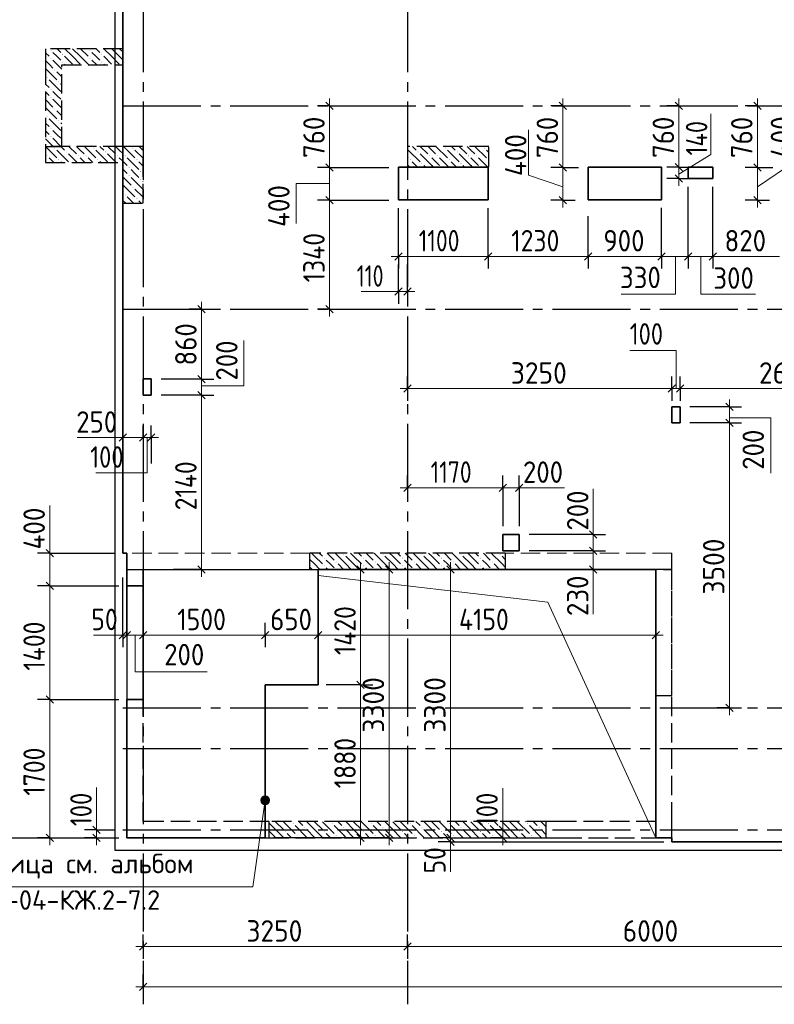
# Model space of a CAD drawing. Header units: millimetres. Extents: x 0 to 50400, y 0 to 36643.
# Tile 3 of 15: x 7747 to 17023, y 8317 to 20419. Entities that reach past the tile are written whole.
import ezdxf

# ---------------------------------------------------------------- set-up
doc = ezdxf.new("R2010")
doc.units = ezdxf.units.MM
doc.linetypes.add('______2', pattern=[324, 240, -84])
doc.linetypes.add('______5', pattern=[1320, 960, -120, 120, -120])
for name, color, linetype, lineweight in [('Standard', 7, 'Continuous', 25), ('ЖБ Перекрытие верхний уровень', 7, 'Continuous', 35), ('ЖБ Пилон', 7, 'Continuous', 35), ('ЖБ Стена верхний уровень', 7, 'Continuous', 35), ('Общий01', 7, 'Continuous', 13), ('Примечания', 7, 'Continuous', 13), ('Размерная линия_ общее', 7, 'Continuous', 13)]:
    doc.layers.add(name, color=color, linetype=linetype, lineweight=lineweight)
doc.layers.add('Оси', color=7, linetype='______5', true_color=0x656565)
doc.styles.add('ISOCPEUR', font='txt')

msp = doc.modelspace()

# ---------------------------------------------------------------- hatches: boundary and pattern name
at = {"layer": 'ЖБ Пилон', "linetype": 'Continuous', "lineweight": -3, "transparency": 33554687}
for points in [[(9135, 18841), (9140, 18846), (9144, 18841), (9140, 18836)], [(12639, 18793), (12644, 18798), (12648, 18793), (12644, 18788)], [(12975, 18841), (12980, 18846), (12984, 18841), (12980, 18836)], [(13119, 18793), (13124, 18798), (13128, 18793), (13124, 18788)], [(13455, 18841), (13460, 18846), (13464, 18841), (13460, 18836)], [(9039, 18745), (9044, 18750), (9048, 18745), (9044, 18741)], [(9183, 18697), (9188, 18702), (9192, 18697), (9188, 18692)], [(12543, 18697), (12548, 18702), (12552, 18697), (12548, 18692)], [(12687, 18649), (12692, 18654), (12696, 18649), (12692, 18645)], [(12783, 18745), (12788, 18750), (12792, 18745), (12788, 18741)], [(12879, 18745), (12884, 18750), (12888, 18745), (12884, 18741)], [(13023, 18697), (13028, 18702), (13032, 18697), (13028, 18692)], [(13167, 18649), (13172, 18654), (13176, 18649), (13172, 18645)], [(13263, 18745), (13268, 18750), (13272, 18745), (13268, 18741)], [(13359, 18745), (13364, 18750), (13368, 18745), (13364, 18741)], [(13503, 18697), (13508, 18702), (13512, 18697), (13508, 18692)], [(9087, 18601), (9092, 18606), (9096, 18601), (9092, 18596)], [(9231, 18553), (9236, 18558), (9240, 18553), (9236, 18548)], [(9087, 18505), (9092, 18510), (9096, 18505), (9092, 18501)], [(9231, 18457), (9236, 18462), (9240, 18457), (9236, 18452)], [(9135, 18361), (9140, 18366), (9144, 18361), (9140, 18356)], [(9039, 18265), (9044, 18270), (9048, 18265), (9044, 18261)], [(9183, 18217), (9188, 18222), (9192, 18217), (9188, 18212)]]:
    msp.add_hatch(color=7, dxfattribs=at).paths.add_polyline_path(points, flags=16)
at = {"layer": 'ЖБ Стена верхний уровень', "linetype": 'Continuous', "lineweight": -3, "transparency": 33554687}
for points in [[(8127, 20041), (8132, 20046), (8136, 20041), (8132, 20036)], [(8271, 19993), (8276, 19998), (8280, 19993), (8276, 19988)], [(8607, 20041), (8612, 20046), (8616, 20041), (8612, 20036)], [(8751, 19993), (8756, 19998), (8760, 19993), (8756, 19988)], [(8127, 19945), (8132, 19950), (8136, 19945), (8132, 19941)], [(8271, 19897), (8276, 19902), (8280, 19897), (8276, 19892)], [(8607, 19945), (8612, 19950), (8616, 19945), (8612, 19941)], [(8751, 19897), (8756, 19902), (8760, 19897), (8756, 19892)], [(8175, 19801), (8180, 19806), (8184, 19801), (8180, 19796)], [(8079, 19705), (8084, 19710), (8088, 19705), (8084, 19701)], [(8223, 19657), (8228, 19662), (8232, 19657), (8228, 19652)], [(8127, 19561), (8132, 19566), (8136, 19561), (8132, 19556)], [(8127, 19465), (8132, 19470), (8136, 19465), (8132, 19461)], [(8175, 19321), (8180, 19326), (8184, 19321), (8180, 19316)], [(8079, 19225), (8084, 19230), (8088, 19225), (8084, 19221)], [(8223, 19177), (8228, 19182), (8232, 19177), (8228, 19172)], [(8127, 19081), (8132, 19086), (8136, 19081), (8132, 19076)], [(8127, 18985), (8132, 18990), (8136, 18985), (8132, 18981)], [(8175, 18841), (8180, 18846), (8184, 18841), (8180, 18836)], [(8319, 18793), (8324, 18798), (8328, 18793), (8324, 18788)], [(8655, 18841), (8660, 18846), (8664, 18841), (8660, 18836)], [(8799, 18793), (8804, 18798), (8808, 18793), (8804, 18788)], [(8079, 18745), (8084, 18750), (8088, 18745), (8084, 18741)], [(8223, 18697), (8228, 18702), (8232, 18697), (8228, 18692)], [(8463, 18745), (8468, 18750), (8472, 18745), (8468, 18741)], [(8559, 18745), (8564, 18750), (8568, 18745), (8564, 18741)], [(8703, 18697), (8708, 18702), (8712, 18697), (8708, 18692)], [(8943, 18745), (8948, 18750), (8952, 18745), (8948, 18741)], [(11487, 13801), (11492, 13806), (11496, 13801), (11492, 13796)], [(11727, 13849), (11732, 13854), (11736, 13849), (11732, 13845)], [(11967, 13801), (11972, 13806), (11976, 13801), (11972, 13796)], [(12207, 13849), (12212, 13854), (12216, 13849), (12212, 13845)], [(12447, 13801), (12452, 13806), (12456, 13801), (12452, 13796)], [(12687, 13849), (12692, 13854), (12696, 13849), (12692, 13845)], [(12927, 13801), (12932, 13806), (12936, 13801), (12932, 13796)], [(13167, 13849), (13172, 13854), (13176, 13849), (13172, 13845)], [(13407, 13801), (13412, 13806), (13416, 13801), (13412, 13796)], [(13647, 13849), (13652, 13854), (13656, 13849), (13652, 13845)], [(11487, 13705), (11492, 13710), (11496, 13705), (11492, 13700)], [(11631, 13753), (11636, 13758), (11640, 13753), (11636, 13748)], [(11967, 13705), (11972, 13710), (11976, 13705), (11972, 13700)], [(12111, 13753), (12116, 13758), (12120, 13753), (12116, 13748)], [(12447, 13705), (12452, 13710), (12456, 13705), (12452, 13700)], [(12591, 13753), (12596, 13758), (12600, 13753), (12596, 13748)], [(12927, 13705), (12932, 13710), (12936, 13705), (12932, 13700)], [(13071, 13753), (13076, 13758), (13080, 13753), (13076, 13748)], [(13407, 13705), (13412, 13710), (13416, 13705), (13412, 13700)], [(13551, 13753), (13556, 13758), (13560, 13753), (13556, 13748)], [(11103, 10537), (11108, 10542), (11112, 10537), (11108, 10532)], [(11583, 10537), (11588, 10542), (11592, 10537), (11588, 10532)], [(12063, 10537), (12068, 10542), (12072, 10537), (12068, 10532)], [(12543, 10537), (12548, 10542), (12552, 10537), (12548, 10532)], [(13023, 10537), (13028, 10542), (13032, 10537), (13028, 10532)], [(13503, 10537), (13508, 10542), (13512, 10537), (13508, 10532)], [(13983, 10537), (13988, 10542), (13992, 10537), (13988, 10532)], [(11007, 10441), (11012, 10446), (11016, 10441), (11012, 10436)], [(11247, 10489), (11252, 10494), (11256, 10489), (11252, 10485)], [(11487, 10441), (11492, 10446), (11496, 10441), (11492, 10436)], [(11727, 10489), (11732, 10494), (11735, 10491), (11735, 10488), (11732, 10485)], [(11735, 10491), (11736, 10489), (11735, 10488)], [(11967, 10441), (11972, 10446), (11976, 10441), (11972, 10436)], [(12207, 10489), (12212, 10494), (12216, 10489), (12212, 10485)], [(12447, 10441), (12452, 10446), (12456, 10441), (12452, 10436)], [(12687, 10489), (12692, 10494), (12696, 10489), (12692, 10485)], [(12927, 10441), (12932, 10446), (12936, 10441), (12932, 10436)], [(13167, 10489), (13172, 10494), (13176, 10489), (13172, 10485)], [(13407, 10441), (13412, 10446), (13416, 10441), (13412, 10436)], [(13647, 10489), (13652, 10494), (13656, 10489), (13652, 10485)], [(13887, 10441), (13892, 10446), (13896, 10441), (13892, 10436)], [(14127, 10489), (14132, 10494), (14136, 10489), (14132, 10485)], [(11151, 10393), (11156, 10398), (11160, 10393), (11156, 10388)], [(11631, 10393), (11636, 10398), (11640, 10393), (11636, 10388)], [(12111, 10393), (12116, 10398), (12120, 10393), (12116, 10388)], [(12591, 10393), (12596, 10398), (12600, 10393), (12596, 10388)], [(13071, 10393), (13076, 10398), (13080, 10393), (13076, 10388)], [(13551, 10393), (13556, 10398), (13560, 10393), (13556, 10388)], [(14031, 10393), (14036, 10398), (14040, 10393), (14036, 10388)]]:
    msp.add_hatch(color=7, dxfattribs=at).paths.add_polyline_path(points, flags=16)
at = {"layer": 'Примечания', "linetype": 'Continuous', "lineweight": 13, "transparency": 33554687}
for points in [[(10712, 10832), (10815, 10844), (10723, 10858)], [(10712, 10832), (10819, 10817), (10815, 10844)], [(10715, 10804), (10819, 10817), (10712, 10832)], [(10715, 10804), (10807, 10791), (10819, 10817)], [(10732, 10782), (10807, 10791), (10715, 10804)], [(10723, 10858), (10798, 10866), (10745, 10874)], [(10723, 10858), (10815, 10844), (10798, 10866)], [(10732, 10782), (10785, 10774), (10807, 10791)], [(10785, 10774), (10732, 10782), (10757, 10771)], [(10745, 10874), (10798, 10866), (10773, 10878)]]:
    msp.add_hatch(color=7, dxfattribs=at).paths.add_polyline_path(points)

# ---------------------------------------------------------------- linework, layer by layer
at = {"layer": 'Standard', "color": 251, "linetype": '______2', "lineweight": 18, "true_color": 0x656565, "transparency": 33554687}
for p, q in [((11315, 13862), (9065, 13862)), ((15765, 13862), (13715, 13862))]:
    msp.add_line(p, q, dxfattribs=at)
at = {"layer": 'Standard', "color": 254, "linetype": 'Continuous', "lineweight": -3, "true_color": 0xc4c4ff, "transparency": 33554687}
msp.add_lwpolyline([(8915, 10212), (40365, 10212), (40365, 32712), (8915, 32712), (8915, 10212)], dxfattribs=at)
at = {"layer": 'ЖБ Перекрытие верхний уровень', "color": 7, "linetype": 'Continuous', "lineweight": 35, "transparency": 33554687}
for p, q in [((9015, 32612), (9015, 13862)), ((13505, 18605), (12405, 18605)), ((12405, 18605), (12405, 18205)), ((13505, 18205), (13505, 18605)), ((15635, 18605), (14735, 18605)), ((14735, 18605), (14735, 18205)), ((15635, 18205), (15635, 18605)), ((16265, 18605), (15965, 18605)), ((15965, 18605), (15965, 18465)), ((16265, 18465), (16265, 18605)), ((15965, 18465), (16265, 18465)), ((12405, 18205), (13505, 18205)), ((14735, 18205), (15635, 18205)), ((9365, 16005), (9265, 16005)), ((9265, 16005), (9265, 15805)), ((9365, 15805), (9365, 16005)), ((9265, 15805), (9365, 15805)), ((15865, 15662), (15765, 15662)), ((15765, 15662), (15765, 15462)), ((15865, 15462), (15865, 15662)), ((15765, 15462), (15865, 15462)), ((13885, 14092), (13685, 14092)), ((13685, 14092), (13685, 13892)), ((13885, 13892), (13885, 14092)), ((9015, 13862), (9065, 13862)), ((9065, 13862), (9065, 13662)), ((13685, 13892), (13885, 13892)), ((9065, 13662), (9065, 13462)), ((11415, 12242), (11415, 13662)), ((11415, 13662), (15565, 13662)), ((15565, 13662), (15565, 10362)), ((9065, 13462), (9265, 13462)), ((9265, 13462), (9265, 12062)), ((10765, 12242), (11415, 12242)), ((10765, 10362), (10765, 12242)), ((9265, 12062), (9065, 12062)), ((9065, 12062), (9065, 10362)), ((9065, 10362), (10765, 10362)), ((15565, 10362), (15765, 10362)), ((15765, 10362), (15765, 10312)), ((15765, 10312), (33665, 10312))]:
    msp.add_line(p, q, dxfattribs=at)
at = {"layer": 'ЖБ Пилон', "color": 253, "linetype": '______2', "lineweight": -3, "true_color": 0xa0a0a0, "transparency": 33554687}
for p, q in [((9265, 18862), (9015, 18862)), ((9015, 18862), (9015, 18162)), ((9265, 18162), (9265, 18862)), ((13515, 18862), (12515, 18862)), ((12515, 18862), (12515, 18612)), ((13515, 18612), (13515, 18862)), ((12515, 18612), (13515, 18612)), ((9015, 18162), (9265, 18162))]:
    msp.add_line(p, q, dxfattribs=at)
at = {"layer": 'ЖБ Пилон', "color": 253, "linetype": 'Continuous', "lineweight": -3, "true_color": 0xa0a0a0, "transparency": 33554687}
for p, q in [((9020, 18769), (9015, 18774)), ((9022, 18862), (9164, 18721)), ((9164, 18817), (9265, 18716)), ((9214, 18862), (9260, 18817)), ((12524, 18817), (12668, 18673)), ((12574, 18862), (12620, 18817)), ((12812, 18625), (12668, 18769)), ((12670, 18862), (12764, 18769)), ((12812, 18817), (12766, 18862)), ((12860, 18769), (12812, 18817)), ((12862, 18862), (13004, 18721)), ((13004, 18817), (13148, 18673)), ((13054, 18862), (13100, 18817)), ((13292, 18625), (13148, 18769)), ((13150, 18862), (13244, 18769)), ((13292, 18817), (13246, 18862)), ((13340, 18769), (13292, 18817)), ((13342, 18862), (13484, 18721)), ((13484, 18817), (13515, 18786)), ((9015, 18678), (9068, 18625)), ((9068, 18721), (9212, 18577)), ((9265, 18620), (9212, 18673)), ((12515, 18730), (12524, 18721)), ((12633, 18612), (12572, 18673)), ((12812, 18721), (12908, 18625)), ((12908, 18721), (13017, 18612)), ((13113, 18612), (13052, 18673)), ((13292, 18721), (13388, 18625)), ((13388, 18721), (13497, 18612)), ((9015, 18582), (9068, 18529)), ((9164, 18529), (9116, 18577)), ((9212, 18481), (9164, 18529)), ((9260, 18529), (9265, 18524)), ((12515, 18634), (12537, 18612)), ((12716, 18625), (12728, 18612)), ((12812, 18625), (12824, 18612)), ((13196, 18625), (13208, 18612)), ((13292, 18625), (13304, 18612)), ((9015, 18486), (9116, 18385)), ((9116, 18481), (9260, 18337)), ((9260, 18433), (9265, 18428)), ((9020, 18289), (9015, 18294)), ((9020, 18385), (9164, 18241)), ((9164, 18337), (9265, 18236)), ((9015, 18198), (9050, 18162)), ((9068, 18241), (9146, 18162)), ((9242, 18162), (9212, 18193))]:
    msp.add_line(p, q, dxfattribs=at)
at = {"layer": 'ЖБ Стена верхний уровень', "color": 253, "linetype": '______2', "lineweight": -3, "true_color": 0xa0a0a0, "transparency": 33554687}
for p, q in [((9015, 20062), (8065, 20062)), ((8065, 20062), (8065, 19862)), ((9015, 19862), (9015, 20062)), ((8065, 19862), (8065, 18862)), ((8265, 18862), (8265, 19862)), ((8265, 19862), (9015, 19862)), ((8065, 18862), (8265, 18862)), ((9015, 18862), (8065, 18862)), ((8065, 18862), (8065, 18662)), ((9015, 18662), (9015, 18862)), ((8065, 18662), (9015, 18662)), ((11315, 13662), (11315, 13862)), ((13715, 13862), (11315, 13862)), ((13715, 13862), (13715, 13662)), ((15765, 13662), (15765, 13862)), ((15765, 13662), (15765, 13862)), ((9065, 13662), (11315, 13662)), ((9065, 13662), (9265, 13662)), ((9065, 13662), (9065, 10562)), ((9265, 13662), (15565, 13662)), ((9265, 10562), (9265, 13662)), ((13715, 13662), (15765, 13662)), ((15565, 13662), (15565, 12112)), ((15765, 13662), (15565, 13662)), ((15565, 13662), (15565, 10562)), ((15765, 12112), (15765, 13662)), ((15765, 10562), (15765, 13662)), ((9065, 13462), (9065, 12062)), ((9265, 13462), (9065, 13462)), ((9265, 12062), (9265, 13462)), ((15565, 12112), (15765, 12112)), ((9065, 12062), (9265, 12062)), ((9065, 10562), (9065, 10362)), ((10815, 10562), (9265, 10562)), ((10815, 10362), (10815, 10562)), ((11735, 10562), (10815, 10562)), ((14215, 10562), (11735, 10562)), ((14415, 10562), (14215, 10562)), ((14215, 10562), (14215, 10362)), ((15565, 10562), (14415, 10562)), ((15565, 10562), (14415, 10562)), ((15565, 10362), (15565, 10562)), ((15765, 10362), (15765, 10562)), ((9065, 10362), (10815, 10362)), ((10815, 10362), (11735, 10362)), ((11735, 10362), (14215, 10362)), ((14215, 10362), (14415, 10362)), ((14415, 10362), (15565, 10362)), ((14415, 10362), (15765, 10362))]:
    msp.add_line(p, q, dxfattribs=at)
at = {"layer": 'ЖБ Стена верхний уровень', "color": 253, "linetype": 'Continuous', "lineweight": -3, "true_color": 0xa0a0a0, "transparency": 33554687}
for p, q in [((8065, 20012), (8108, 19969)), ((8204, 19969), (8156, 20017)), ((8252, 19921), (8204, 19969)), ((8207, 20062), (8252, 20017)), ((8300, 19969), (8396, 19873)), ((8396, 19969), (8303, 20062)), ((8396, 19969), (8492, 19873)), ((8398, 20062), (8492, 19969)), ((8492, 19969), (8599, 19862)), ((8494, 20062), (8588, 19969)), ((8684, 19969), (8636, 20017)), ((8732, 19921), (8684, 19969)), ((8687, 20062), (8732, 20017)), ((8780, 19969), (8876, 19873)), ((8876, 19969), (8783, 20062)), ((8876, 19969), (8972, 19873)), ((8878, 20062), (8972, 19969)), ((8972, 19969), (9015, 19926)), ((8974, 20062), (9015, 20022)), ((8065, 19916), (8119, 19862)), ((8119, 19862), (8156, 19825)), ((8156, 19921), (8214, 19862)), ((8214, 19862), (8265, 19812)), ((8300, 19873), (8310, 19862)), ((8636, 19921), (8694, 19862)), ((8780, 19873), (8790, 19862)), ((8065, 19820), (8204, 19681)), ((8204, 19777), (8265, 19716)), ((8065, 19628), (8108, 19585)), ((8108, 19681), (8252, 19537)), ((8265, 19620), (8252, 19633)), ((8065, 19532), (8108, 19489)), ((8204, 19489), (8156, 19537)), ((8252, 19441), (8204, 19489)), ((8065, 19436), (8156, 19345)), ((8156, 19441), (8265, 19332)), ((8065, 19340), (8204, 19201)), ((8204, 19297), (8265, 19236)), ((8065, 19148), (8108, 19105)), ((8108, 19201), (8252, 19057)), ((8265, 19140), (8252, 19153)), ((8065, 19052), (8108, 19009)), ((8204, 19009), (8156, 19057)), ((8252, 18961), (8204, 19009)), ((8065, 18956), (8156, 18865)), ((8156, 18961), (8254, 18862)), ((8065, 18860), (8204, 18721)), ((8204, 18817), (8348, 18673)), ((8254, 18862), (8300, 18817)), ((8454, 18662), (8348, 18769)), ((8350, 18862), (8444, 18769)), ((8492, 18817), (8446, 18862)), ((8540, 18769), (8492, 18817)), ((8542, 18862), (8684, 18721)), ((8684, 18817), (8828, 18673)), ((8734, 18862), (8780, 18817)), ((8934, 18662), (8828, 18769)), ((8830, 18862), (8924, 18769)), ((8972, 18817), (8926, 18862)), ((9015, 18774), (8972, 18817)), ((8065, 18668), (8070, 18662)), ((8108, 18721), (8166, 18662)), ((8263, 18662), (8252, 18673)), ((8492, 18721), (8550, 18662)), ((8588, 18721), (8646, 18662)), ((8743, 18662), (8732, 18673)), ((8972, 18721), (9015, 18678)), ((11372, 13825), (11334, 13862)), ((11372, 13825), (11468, 13729)), ((11430, 13862), (11468, 13825)), ((11526, 13862), (11612, 13777)), ((11756, 13729), (11623, 13862)), ((11756, 13825), (11852, 13729)), ((11852, 13825), (11814, 13862)), ((11852, 13825), (11948, 13729)), ((11910, 13862), (11948, 13825)), ((12007, 13862), (12092, 13777)), ((12236, 13729), (12103, 13862)), ((12236, 13825), (12332, 13729)), ((12332, 13825), (12294, 13862)), ((12332, 13825), (12428, 13729)), ((12390, 13862), (12428, 13825)), ((12487, 13862), (12572, 13777)), ((12716, 13729), (12583, 13862)), ((12716, 13825), (12812, 13729)), ((12812, 13825), (12774, 13862)), ((12812, 13825), (12908, 13729)), ((12870, 13862), (12908, 13825)), ((12967, 13862), (13052, 13777)), ((13196, 13729), (13063, 13862)), ((13196, 13825), (13292, 13729)), ((13292, 13825), (13254, 13862)), ((13292, 13825), (13388, 13729)), ((13350, 13862), (13388, 13825)), ((13447, 13862), (13532, 13777)), ((13676, 13729), (13543, 13862)), ((13676, 13825), (13715, 13786)), ((11315, 13786), (11372, 13729)), ((11315, 13690), (11343, 13662)), ((11372, 13729), (11438, 13662)), ((11564, 13729), (11516, 13777)), ((11516, 13681), (11534, 13662)), ((11612, 13681), (11564, 13729)), ((11660, 13729), (11726, 13662)), ((11756, 13729), (11823, 13662)), ((11852, 13729), (11918, 13662)), ((12044, 13729), (11996, 13777)), ((11996, 13681), (12014, 13662)), ((12092, 13681), (12044, 13729)), ((12140, 13729), (12206, 13662)), ((12236, 13729), (12303, 13662)), ((12332, 13729), (12398, 13662)), ((12524, 13729), (12476, 13777)), ((12476, 13681), (12494, 13662)), ((12572, 13681), (12524, 13729)), ((12620, 13729), (12686, 13662)), ((12716, 13729), (12783, 13662)), ((12812, 13729), (12878, 13662)), ((13004, 13729), (12956, 13777)), ((12956, 13681), (12974, 13662)), ((13052, 13681), (13004, 13729)), ((13100, 13729), (13166, 13662)), ((13196, 13729), (13263, 13662)), ((13292, 13729), (13358, 13662)), ((13484, 13729), (13436, 13777)), ((13436, 13681), (13454, 13662)), ((13532, 13681), (13484, 13729)), ((13580, 13729), (13646, 13662)), ((13676, 13729), (13715, 13690)), ((10892, 10465), (10815, 10542)), ((10892, 10561), (10988, 10465)), ((10988, 10561), (11132, 10417)), ((11082, 10562), (11084, 10561)), ((11178, 10562), (11228, 10513)), ((11372, 10465), (11274, 10562)), ((11372, 10561), (11468, 10465)), ((11468, 10561), (11612, 10417)), ((11562, 10562), (11564, 10561)), ((11658, 10562), (11708, 10513)), ((11852, 10465), (11754, 10562)), ((11852, 10561), (11948, 10465)), ((11948, 10561), (12092, 10417)), ((12042, 10562), (12044, 10561)), ((12138, 10562), (12188, 10513)), ((12332, 10465), (12234, 10562)), ((12332, 10561), (12428, 10465)), ((12428, 10561), (12572, 10417)), ((12522, 10562), (12524, 10561)), ((12618, 10562), (12668, 10513)), ((12812, 10465), (12714, 10562)), ((12812, 10561), (12908, 10465)), ((12908, 10561), (13052, 10417)), ((13002, 10562), (13004, 10561)), ((13098, 10562), (13148, 10513)), ((13292, 10465), (13194, 10562)), ((13292, 10561), (13388, 10465)), ((13388, 10561), (13532, 10417)), ((13482, 10562), (13484, 10561)), ((13578, 10562), (13628, 10513)), ((13772, 10465), (13674, 10562)), ((13772, 10561), (13868, 10465)), ((13868, 10561), (14012, 10417)), ((13962, 10562), (13964, 10561)), ((14058, 10562), (14108, 10513)), ((14215, 10502), (14154, 10562)), ((10815, 10446), (10892, 10369)), ((10892, 10465), (10988, 10369)), ((11084, 10369), (11036, 10417)), ((11276, 10369), (11132, 10513)), ((11276, 10465), (11372, 10369)), ((11372, 10465), (11468, 10369)), ((11564, 10369), (11516, 10417)), ((11735, 10390), (11612, 10513)), ((11756, 10465), (11852, 10369)), ((11852, 10465), (11948, 10369)), ((12044, 10369), (11996, 10417)), ((12236, 10369), (12092, 10513)), ((12236, 10465), (12332, 10369)), ((12332, 10465), (12428, 10369)), ((12524, 10369), (12476, 10417)), ((12716, 10369), (12572, 10513)), ((12716, 10465), (12812, 10369)), ((12812, 10465), (12908, 10369)), ((13004, 10369), (12956, 10417)), ((13196, 10369), (13052, 10513)), ((13196, 10465), (13292, 10369)), ((13292, 10465), (13388, 10369)), ((13484, 10369), (13436, 10417)), ((13676, 10369), (13532, 10513)), ((13676, 10465), (13772, 10369)), ((13772, 10465), (13868, 10369)), ((13964, 10369), (13916, 10417)), ((14156, 10369), (14012, 10513)), ((14156, 10465), (14215, 10406)), ((10892, 10369), (10898, 10362)), ((11090, 10362), (11084, 10369)), ((11180, 10369), (11186, 10362)), ((11276, 10369), (11282, 10362)), ((11372, 10369), (11378, 10362)), ((11570, 10362), (11564, 10369)), ((11660, 10369), (11666, 10362)), ((11756, 10369), (11735, 10390)), ((11756, 10369), (11762, 10362)), ((11852, 10369), (11858, 10362)), ((12050, 10362), (12044, 10369)), ((12140, 10369), (12146, 10362)), ((12236, 10369), (12242, 10362)), ((12332, 10369), (12338, 10362)), ((12530, 10362), (12524, 10369)), ((12620, 10369), (12626, 10362)), ((12716, 10369), (12722, 10362)), ((12812, 10369), (12818, 10362)), ((13010, 10362), (13004, 10369)), ((13100, 10369), (13106, 10362)), ((13196, 10369), (13202, 10362)), ((13292, 10369), (13298, 10362)), ((13490, 10362), (13484, 10369)), ((13580, 10369), (13586, 10362)), ((13676, 10369), (13682, 10362)), ((13772, 10369), (13778, 10362)), ((13970, 10362), (13964, 10369)), ((14060, 10369), (14066, 10362)), ((14156, 10369), (14162, 10362))]:
    msp.add_line(p, q, dxfattribs=at)
at = {"layer": 'ЖБ Стена верхний уровень', "color": 7, "linetype": 'Continuous', "lineweight": 18, "transparency": 33554687}
for p, q in [((11415, 12242), (11415, 13662)), ((10765, 12242), (11415, 12242))]:
    msp.add_line(p, q, dxfattribs=at)
at = {"layer": 'Оси', "color": 8, "linetype": '______5', "lineweight": -3, "transparency": 33554687}
for p, q in [((9265, 32612), (9265, 8317)), ((12515, 32612), (12515, 8317)), ((9015, 19362), (42963, 19362)), ((9015, 16862), (42963, 16862)), ((9015, 11962), (42963, 11962)), ((9015, 11462), (42963, 11462)), ((9015, 10462), (42963, 10462))]:
    msp.add_line(p, q, dxfattribs=at)
at = {"layer": 'Примечания', "color": 7, "linetype": 'Continuous', "lineweight": 13, "transparency": 33554687}
for p, q in [((16242, 18763), (16242, 19263)), ((14000, 19066), (14000, 18506)), ((14000, 18506), (14000, 19066)), ((15851, 18521), (16242, 18763)), ((16815, 18363), (17289, 18682)), ((11556, 18405), (11146, 18405)), ((11146, 18405), (11146, 17915)), ((14000, 18506), (14425, 18363)), ((15809, 17510), (15809, 17047)), ((16121, 17510), (16121, 17047)), ((12405, 17077), (11945, 17077)), ((15809, 17047), (15139, 17047)), ((16121, 17047), (16791, 17047)), ((10502, 15917), (10502, 16477)), ((15817, 16352), (15247, 16352)), ((15817, 15885), (15817, 16352)), ((9982, 15917), (10502, 15917)), ((9982, 15802), (9982, 15252)), ((16470, 15527), (16980, 15527)), ((16980, 15527), (16980, 14846)), ((9015, 15282), (8455, 15282)), ((9316, 15282), (9315, 14851)), ((9315, 14851), (8685, 14851)), ((13885, 14666), (14445, 14666)), ((14798, 14092), (14798, 14652)), ((8117, 13862), (8117, 14446)), ((14798, 13662), (14798, 13112)), ((9015, 12855), (8654, 12855)), ((9166, 12855), (9166, 12403)), ((9166, 12403), (10052, 12403)), ((8693, 10462), (8693, 10982)), ((13684, 10462), (13684, 10973)), ((10613, 9762), (10765, 10824)), ((10712, 10832), (10712, 10832)), ((10757, 10771), (10757, 10771)), ((10773, 10878), (10773, 10878)), ((10819, 10817), (10819, 10817)), ((13042, 10312), (13042, 9945)), ((6829, 9762), (10613, 9762))]:
    msp.add_line(p, q, dxfattribs=at)
at = {"layer": 'Примечания', "color": 252, "linetype": 'Continuous', "lineweight": 13, "true_color": 0x8f8f8f, "transparency": 33554687}
for p, q in [((11415, 13587), (14240, 13261)), ((14240, 13261), (15565, 10362))]:
    msp.add_line(p, q, dxfattribs=at)
at = {"layer": 'Примечания', "color": 7, "linetype": 'Continuous', "lineweight": 13, "transparency": 33554687}
msp.add_circle((10765, 10824), 54, dxfattribs=at)
at = {"layer": 'Размерная линия_ общее', "color": 7, "linetype": 'Continuous', "lineweight": 25, "transparency": 33554687}
for p, q in [((11601, 19317), (11511, 19407)), ((14470, 19317), (14380, 19407)), ((15896, 19317), (15806, 19407)), ((16860, 19317), (16770, 19407)), ((11601, 18557), (11511, 18647)), ((14470, 18557), (14380, 18647)), ((15896, 18560), (15806, 18650)), ((16860, 18557), (16770, 18647)), ((15896, 18420), (15806, 18510)), ((11601, 18157), (11511, 18247)), ((14470, 18157), (14380, 18247)), ((16860, 18157), (16770, 18247)), ((12360, 17465), (12450, 17555)), ((13460, 17465), (13550, 17555)), ((14690, 17465), (14780, 17555)), ((15590, 17465), (15680, 17555)), ((15920, 17465), (16010, 17555)), ((16220, 17465), (16310, 17555)), ((12360, 17032), (12450, 17122)), ((12470, 17032), (12560, 17122)), ((10027, 16817), (9937, 16907)), ((11601, 16817), (11511, 16907)), ((10027, 15957), (9937, 16047)), ((12470, 15840), (12560, 15930)), ((15720, 15840), (15810, 15930)), ((15820, 15840), (15910, 15930)), ((10027, 15757), (9937, 15847)), ((16515, 15617), (16425, 15707)), ((16515, 15417), (16425, 15507)), ((8970, 15237), (9060, 15327)), ((9220, 15237), (9310, 15327)), ((9320, 15237), (9410, 15327)), ((12470, 14621), (12560, 14711)), ((13640, 14621), (13730, 14711)), ((13840, 14621), (13930, 14711)), ((14843, 14047), (14753, 14137)), ((14843, 13847), (14753, 13937)), ((8162, 13817), (8072, 13907)), ((10027, 13617), (9937, 13707)), ((11983, 13617), (11893, 13707)), ((12332, 13617), (12242, 13707)), ((13087, 13617), (12997, 13707)), ((14843, 13617), (14753, 13707)), ((8162, 13417), (8072, 13507)), ((8970, 12810), (9060, 12900)), ((9020, 12810), (9110, 12900)), ((9220, 12810), (9310, 12900)), ((10720, 12810), (10810, 12900)), ((11370, 12810), (11460, 12900)), ((15520, 12810), (15610, 12900)), ((11983, 12197), (11893, 12287)), ((8162, 12017), (8072, 12107)), ((16515, 11917), (16425, 12007)), ((8738, 10417), (8648, 10507)), ((13729, 10417), (13639, 10507)), ((8162, 10317), (8072, 10407)), ((8738, 10317), (8648, 10407)), ((11983, 10317), (11893, 10407)), ((12332, 10317), (12242, 10407)), ((13087, 10317), (12997, 10407)), ((13087, 10267), (12997, 10357)), ((13729, 10317), (13639, 10407)), ((9220, 8982), (9310, 9072)), ((12470, 8982), (12560, 9072)), ((9220, 8487), (9310, 8577))]:
    msp.add_line(p, q, dxfattribs=at)
at = {"layer": 'Размерная линия_ общее', "color": 7, "linetype": 'Continuous', "lineweight": 13, "transparency": 33554687}
for p, q in [((11556, 19362), (11556, 19452)), ((14425, 19362), (14425, 19452)), ((15851, 19362), (15851, 19452)), ((16815, 19362), (16815, 19452)), ((11556, 18602), (11556, 19362)), ((14425, 18602), (14425, 19362)), ((15851, 18605), (15851, 19362)), ((16815, 18602), (16815, 19362)), ((11556, 18202), (11556, 18602)), ((15851, 18465), (15851, 18375)), ((14425, 18202), (14425, 18112)), ((16815, 18202), (16815, 18112)), ((12405, 17510), (12315, 17510)), ((13505, 17510), (14735, 17510)), ((14735, 17510), (15635, 17510)), ((15635, 17510), (15965, 17510)), ((15965, 17510), (16265, 17510)), ((16265, 17510), (17085, 17510)), ((12405, 17077), (12315, 17077)), ((12405, 17077), (12515, 17077)), ((12515, 17077), (12605, 17077)), ((9982, 16862), (9982, 16952)), ((9982, 16002), (9982, 16862)), ((11556, 16862), (11556, 16772)), ((9982, 15802), (9982, 16002)), ((12515, 15885), (12425, 15885)), ((12515, 15885), (15765, 15885)), ((15765, 15885), (15865, 15885)), ((15865, 15885), (18515, 15885)), ((16470, 15662), (16470, 15752)), ((16470, 15462), (16470, 15662)), ((9015, 15282), (8925, 15282)), ((9015, 15282), (9265, 15282)), ((9265, 15282), (9365, 15282)), ((9365, 15282), (9455, 15282)), ((12515, 14666), (12425, 14666)), ((12515, 14666), (13685, 14666)), ((13685, 14666), (13885, 14666)), ((13885, 14666), (13975, 14666)), ((14798, 14092), (14798, 14182)), ((14798, 13892), (14798, 14092)), ((8117, 13862), (8117, 13952)), ((8117, 13462), (8117, 13862)), ((14798, 13662), (14798, 13892)), ((11938, 13662), (11938, 13752)), ((12287, 13662), (12287, 13752)), ((13042, 13662), (13042, 13752)), ((9982, 13662), (9982, 13572)), ((11938, 12242), (11938, 13662)), ((13042, 10362), (13042, 13662)), ((14798, 13662), (14798, 13572)), ((8117, 12062), (8117, 13462)), ((9015, 12855), (8925, 12855)), ((9015, 12855), (9065, 12855)), ((9065, 12855), (9265, 12855)), ((9265, 12855), (10765, 12855)), ((10765, 12855), (11415, 12855)), ((11415, 12855), (15565, 12855)), ((15565, 12855), (15655, 12855)), ((16470, 11962), (16470, 11872)), ((8693, 10462), (8693, 10552)), ((13684, 10462), (13684, 10552)), ((8117, 10362), (8117, 10272)), ((8693, 10362), (8693, 10272)), ((11938, 10362), (11938, 10272)), ((12287, 10362), (12287, 10272)), ((13042, 10312), (13042, 10362)), ((13042, 10312), (13042, 10222)), ((13684, 10362), (13684, 10272)), ((9265, 9027), (9175, 9027)), ((9265, 9027), (12515, 9027)), ((12515, 9027), (18515, 9027)), ((9265, 8532), (9175, 8532)), ((9265, 8532), (40065, 8532))]:
    msp.add_line(p, q, dxfattribs=at)
at = {"layer": 'Размерная линия_ общее', "color": 253, "linetype": 'Continuous', "lineweight": -3, "true_color": 0xa0a0a0, "transparency": 33554687}
for p, q in [((11556, 19362), (11406, 19362)), ((11556, 19362), (11706, 19362)), ((11556, 19362), (11556, 19362)), ((14425, 19362), (14275, 19362)), ((14425, 19362), (14575, 19362)), ((14425, 19362), (14425, 19362)), ((15851, 19362), (15701, 19362)), ((15851, 19362), (16001, 19362)), ((16815, 19362), (16665, 19362)), ((16815, 19362), (16965, 19362)), ((16815, 19362), (16815, 19362)), ((11556, 18602), (11406, 18602)), ((11556, 18602), (11706, 18602)), ((11556, 18602), (12285, 18602)), ((14425, 18602), (14275, 18602)), ((14425, 18602), (14575, 18602)), ((14425, 18602), (14615, 18602)), ((15851, 18605), (15701, 18605)), ((15851, 18605), (16001, 18605)), ((16815, 18602), (16665, 18602)), ((16815, 18602), (16965, 18602)), ((16815, 18602), (17005, 18602)), ((15851, 18465), (15701, 18465)), ((15851, 18465), (16001, 18465)), ((11556, 18202), (11406, 18202)), ((11556, 18202), (11706, 18202)), ((11556, 18202), (12285, 18202)), ((14425, 18202), (14275, 18202)), ((14425, 18202), (14575, 18202)), ((14425, 18202), (14555, 18202)), ((16815, 18202), (16665, 18202)), ((16815, 18202), (16965, 18202)), ((16815, 18202), (16945, 18202)), ((12405, 17510), (12405, 18102)), ((12405, 17510), (12405, 17660)), ((13505, 17510), (13505, 17660)), ((14735, 17510), (14735, 17660)), ((15635, 17510), (15635, 17660)), ((15965, 17510), (15965, 17660)), ((16265, 17510), (16265, 17660)), ((12405, 17510), (12405, 17360)), ((13505, 17510), (13505, 17360)), ((14735, 17510), (14735, 17360)), ((15635, 17510), (15635, 17360)), ((15965, 17510), (15965, 17360)), ((16265, 17510), (16265, 17360)), ((12515, 17077), (12515, 17410)), ((12405, 17077), (12405, 17227)), ((12515, 17077), (12515, 17227)), ((12405, 17077), (12405, 16927)), ((12515, 17077), (12515, 16927)), ((9982, 16862), (9832, 16862)), ((9982, 16862), (10132, 16862)), ((9982, 16862), (9982, 16862)), ((11556, 16862), (11406, 16862)), ((11556, 16862), (11706, 16862)), ((11556, 16862), (11668, 16862)), ((9982, 16002), (9832, 16002)), ((9982, 16002), (10132, 16002)), ((12515, 15885), (12515, 16035)), ((15765, 15885), (15765, 16035)), ((15865, 15885), (15865, 16035)), ((12515, 15885), (12515, 15735)), ((12515, 15885), (12515, 15867)), ((15765, 15885), (15765, 15735)), ((15765, 15885), (15765, 15787)), ((15865, 15885), (15865, 15735)), ((15865, 15885), (15865, 15787)), ((9982, 15802), (9832, 15802)), ((9982, 15802), (10132, 15802)), ((16470, 15662), (15985, 15662)), ((16470, 15662), (16320, 15662)), ((16470, 15662), (16620, 15662)), ((9015, 15282), (9015, 15432)), ((9265, 15282), (9265, 15432)), ((9365, 15282), (9365, 15432)), ((16470, 15462), (15985, 15462)), ((16470, 15462), (16320, 15462)), ((16470, 15462), (16620, 15462)), ((9015, 15282), (9015, 15132)), ((9015, 15282), (9015, 15216)), ((9265, 15282), (9265, 15132)), ((9265, 15282), (9265, 14964)), ((9365, 15282), (9365, 15132)), ((9365, 15282), (9365, 14964)), ((12515, 14666), (12515, 14816)), ((13685, 14666), (13685, 14816)), ((13885, 14666), (13885, 14816)), ((12515, 14666), (12515, 14516)), ((12515, 14666), (12515, 14666)), ((13685, 14666), (13685, 14516)), ((13685, 14666), (13685, 14192)), ((13885, 14666), (13885, 14516)), ((13885, 14666), (13885, 14192)), ((14798, 14092), (14648, 14092)), ((14798, 14092), (14948, 14092)), ((8117, 13862), (7967, 13862)), ((8117, 13862), (8267, 13862)), ((8117, 13862), (8915, 13862)), ((14798, 13892), (14648, 13892)), ((14798, 13892), (14948, 13892)), ((9982, 13662), (9638, 13662)), ((9982, 13662), (9832, 13662)), ((9982, 13662), (10132, 13662)), ((11938, 13662), (11515, 13662)), ((11938, 13662), (11788, 13662)), ((11938, 13662), (12088, 13662)), ((12287, 13662), (12137, 13662)), ((12287, 13662), (12437, 13662)), ((12287, 13662), (12287, 13662)), ((13042, 13662), (12892, 13662)), ((13042, 13662), (13192, 13662)), ((13042, 13662), (13042, 13662)), ((14798, 13662), (14648, 13662)), ((14798, 13662), (14948, 13662)), ((8117, 13462), (7967, 13462)), ((8117, 13462), (8267, 13462)), ((8117, 13462), (8965, 13462)), ((15565, 12855), (15565, 13451)), ((9015, 12855), (9015, 13005)), ((9065, 12855), (9065, 13005)), ((9265, 12855), (9265, 13005)), ((10765, 12855), (10765, 13005)), ((11415, 12855), (11415, 13005)), ((15565, 12855), (15565, 13005)), ((9015, 12855), (9015, 12705)), ((9065, 12855), (9065, 12705)), ((9265, 12855), (9265, 12705)), ((9265, 12855), (9265, 12855)), ((10765, 12855), (10765, 12705)), ((10765, 12855), (10765, 12855)), ((11415, 12855), (11415, 12705)), ((11415, 12855), (11415, 12855)), ((15565, 12855), (15565, 12705)), ((11938, 12242), (11788, 12242)), ((11938, 12242), (12088, 12242)), ((8117, 12062), (7967, 12062)), ((8117, 12062), (8267, 12062)), ((8117, 12062), (8965, 12062)), ((16470, 11962), (16315, 11962)), ((16470, 11962), (16320, 11962)), ((16470, 11962), (16620, 11962)), ((8693, 10462), (8543, 10462)), ((8693, 10462), (8843, 10462)), ((8693, 10462), (8915, 10462)), ((13684, 10462), (13534, 10462)), ((13684, 10462), (13834, 10462)), ((13684, 10462), (13684, 10462)), ((7556, 10362), (8965, 10362)), ((8117, 10362), (7967, 10362)), ((8117, 10362), (8267, 10362)), ((8117, 10362), (8965, 10362)), ((8693, 10362), (8543, 10362)), ((8693, 10362), (8843, 10362)), ((8693, 10362), (8965, 10362)), ((11938, 10362), (10865, 10362)), ((12287, 10362), (11694, 10362)), ((11938, 10362), (11788, 10362)), ((11938, 10362), (12088, 10362)), ((12287, 10362), (12137, 10362)), ((12287, 10362), (12437, 10362)), ((13042, 10362), (12892, 10362)), ((13042, 10312), (12892, 10312)), ((13042, 10362), (13192, 10362)), ((13042, 10312), (13192, 10312)), ((13684, 10362), (13534, 10362)), ((13684, 10362), (13834, 10362)), ((13684, 10362), (14035, 10362)), ((9265, 9027), (9265, 9177)), ((12515, 9027), (12515, 9177)), ((9265, 9027), (9265, 8877)), ((12515, 9027), (12515, 8877)), ((9265, 8532), (9265, 8682)), ((9265, 8532), (9265, 8382)), ((9265, 8532), (9265, 8520))]:
    msp.add_line(p, q, dxfattribs=at)
at = {"layer": 'Размерная линия_ общее', "color": 7, "linetype": 'Continuous', "lineweight": 13, "transparency": 33554687}
for points in [[(14425, 18202), (14425, 18571), (14425, 18571), (14425, 18602)], [(15851, 18465), (15851, 18591), (15851, 18591), (15851, 18605)], [(16815, 18202), (16815, 18586), (16815, 18586), (16815, 18602)], [(11556, 16862), (11556, 17081), (11556, 17081), (11556, 18202)], [(12405, 17510), (12776, 17510), (12776, 17510), (12889, 17510), (12889, 17510), (12968, 17510), (12968, 17510), (13505, 17510)], [(9982, 13662), (9982, 14282), (9982, 14282), (9982, 14405), (9982, 14405), (9982, 15802)], [(16470, 11962), (16470, 13252), (16470, 13252), (16470, 13369), (16470, 13369), (16470, 15462)], [(12287, 10362), (12287, 11554), (12287, 11554), (12287, 13662)], [(11938, 10362), (11938, 10871), (11938, 10871), (11938, 12242)], [(8117, 10362), (8117, 10778), (8117, 10778), (8117, 12062)], [(8693, 10362), (8693, 10404), (8693, 10404), (8693, 10462)], [(13684, 10362), (13684, 10408), (13684, 10408), (13684, 10462)]]:
    msp.add_lwpolyline(points, dxfattribs=at)
at = {"layer": 'Размерная линия_ общее', "color": 253, "linetype": 'Continuous', "lineweight": -3, "true_color": 0xa0a0a0, "transparency": 33554687}
for points in [[(15965, 17510), (15965, 17530), (15965, 17530), (15965, 17530), (15965, 17530), (15965, 17530), (15965, 17530), (15965, 17530), (15965, 17530), (15965, 17560), (15965, 17560), (15965, 18365)], [(16265, 17510), (16265, 17530), (16265, 17530), (16265, 17530), (16265, 17530), (16265, 17530), (16265, 17530), (16265, 17530), (16265, 17530), (16265, 17563), (16265, 17563), (16265, 18365)], [(13505, 17510), (13505, 17530), (13505, 17530), (13505, 17530), (13505, 17530), (13505, 17530), (13505, 17530), (13505, 17530), (13505, 17530), (13505, 17530), (13505, 17530), (13505, 17530), (13505, 17530), (13505, 17538), (13505, 17538), (13505, 17958), (13505, 17958), (13505, 18102)], [(15635, 17510), (15635, 17530), (15635, 17530), (15635, 17530), (15635, 17530), (15635, 17530), (15635, 17530), (15635, 17530), (15635, 17530), (15635, 17557), (15635, 17557), (15635, 18105)], [(14735, 17510), (14735, 17530), (14735, 17530), (14735, 17530), (14735, 17530), (14735, 17530), (14735, 17530), (14735, 17530), (14735, 17530), (14735, 17530), (14735, 17530), (14735, 17549), (14735, 17549), (14735, 18002)], [(12405, 17077), (12405, 17364), (12405, 17364), (12405, 17410)], [(9982, 16002), (9961, 16002), (9961, 16002), (9485, 16002)], [(9982, 15802), (9961, 15802), (9961, 15802), (9485, 15802)], [(14798, 14092), (14778, 14092), (14778, 14092), (14008, 14092)], [(14798, 13892), (14778, 13892), (14778, 13892), (14008, 13892)], [(9065, 12855), (9065, 12876), (9065, 12876), (9065, 12876), (9065, 12876), (9065, 12876), (9065, 12876), (9065, 13136), (9065, 13136), (9065, 13762)], [(9015, 12855), (9015, 12876), (9015, 12876), (9015, 12876), (9015, 12876), (9015, 12876), (9015, 12876), (9015, 13109), (9015, 13109), (9015, 13562)], [(14798, 13662), (14778, 13662), (14778, 13662), (14185, 13662)], [(11938, 12242), (11918, 12242), (11918, 12242), (11515, 12242)], [(13042, 10362), (13715, 10362), (13715, 10362), (14035, 10362)], [(13042, 10312), (13643, 10312), (13643, 10312), (15665, 10312)]]:
    msp.add_lwpolyline(points, dxfattribs=at)

# ---------------------------------------------------------------- texts
at = {"layer": 'Общий01', "color": 251, "linetype": 'Continuous', "lineweight": 18, "true_color": 0x656565, "transparency": 33554687, "char_height": 240, "attachment_point": 7, "style": 'ISOCPEUR'}
for s, insert, width in [('\\W0.98;лестница см. альбом', (6808, 9862), 3284.68), ('\\W0.98;24-04-КЖ.2-7.2', (7240, 9478), 2419.97)]:
    msp.add_mtext(s, dxfattribs=dict(at, insert=insert, width=width))
at = {"layer": 'Размерная линия_ общее', "color": 7, "linetype": 'Continuous', "lineweight": 25, "transparency": 33554687, "char_height": 264, "attachment_point": 7, "rotation": 90, "style": 'ISOCPEUR'}
for s, insert, width in [('\\W0.91;760', (11496, 18720), 674.39), ('\\W0.91;760', (14365, 18718), 674.39), ('\\W0.91;760', (15791, 18720), 674.39), ('\\W0.91;760', (16755, 18718), 674.39), ('\\W0.92;400', (17243, 18716), 701.33), ('\\W0.83;140', (16200, 18750), 637.71), ('\\W0.92;400', (13976, 18497), 701.33), ('\\W0.92;400', (11065, 17871), 701.33), ('\\W0.87;1340', (11496, 17191), 827.3), ('\\W0.91;860', (9922, 16168), 674.39), ('\\W0.91;200', (10425, 15983), 674.39), ('\\W0.91;200', (16896, 14887), 674.39), ('\\W0.87;2140', (9922, 14389), 827.32), ('\\W0.91;200', (14738, 14139), 674.38), ('\\W0.92;400', (8057, 13907), 701.32), ('\\W0.93;3500', (16410, 13353), 861.71), ('\\W0.91;230', (14738, 13089), 674.39), ('\\W0.87;1420', (11878, 12609), 827.31), ('\\W0.87;1400', (8057, 12419), 827.32), ('\\W0.93;3300', (12227, 11656), 861.71), ('\\W0.93;3300', (12982, 11656), 861.71), ('\\W0.87;1880', (11878, 10972), 800.29), ('\\W0.87;1700', (8057, 10882), 800.28), ('\\W0.83;100', (8633, 10507), 610.29), ('\\W0.83;100', (13624, 10507), 610.29), ('\\W0.87;50', (12982, 9924), 484.71)]:
    msp.add_mtext(s, dxfattribs=dict(at, insert=insert, width=width))
at = {"layer": 'Размерная линия_ общее', "color": 7, "linetype": 'Continuous', "lineweight": 25, "transparency": 33554687, "char_height": 264, "attachment_point": 7, "style": 'ISOCPEUR'}
for s, insert, width in [('\\W0.80;1100', (12652, 17570), 738.85), ('\\W0.87;1230', (13790, 17570), 800.28), ('\\W0.91;900', (14921, 17570), 674.39), ('\\W0.91;820', (16411, 17570), 674.38), ('\\W0.74;110', (11890, 17137), 546.19), ('\\W0.91;330', (15125, 17119), 674.39), ('\\W0.91;300', (16273, 17111), 674.4), ('\\W0.83;100', (15245, 16425), 610.29), ('\\W0.93;3250', (13784, 15945), 861.72), ('\\W0.93;2650', (16834, 15945), 861.7), ('\\W0.91;250', (8442, 15342), 674.39), ('\\W0.83;100', (8614, 14912), 610.28), ('\\W0.80;1170', (12798, 14726), 738.85), ('\\W0.91;200', (13933, 14726), 674.39), ('\\W0.87;50', (8627, 12915), 484.71), ('\\W0.87;1500', (9685, 12915), 800.28), ('\\W0.91;650', (10826, 12915), 674.38), ('\\W0.87;4150', (13147, 12915), 827.31), ('\\W0.91;200', (9523, 12483), 674.39), ('\\W0.93;3250', (10534, 9087), 861.7), ('\\W0.93;6000', (15159, 9087), 861.71)]:
    msp.add_mtext(s, dxfattribs=dict(at, insert=insert, width=width))

doc.saveas('drawing.dxf')
